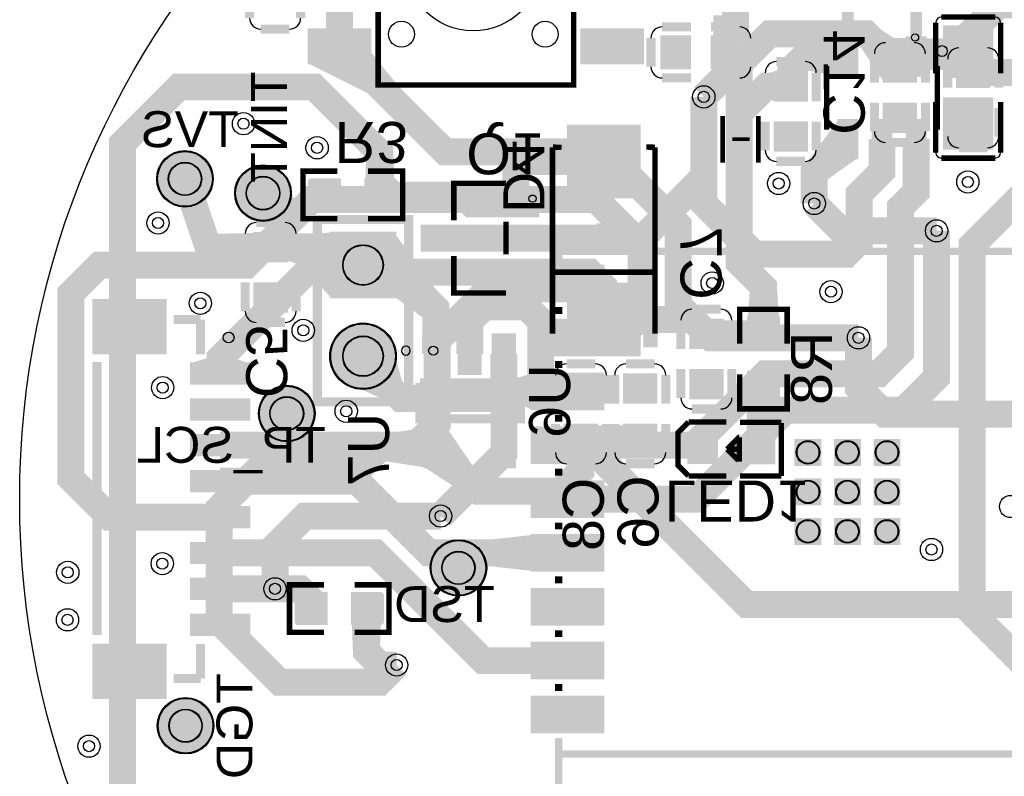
# Model space of a CAD drawing. Header units: millimetres. Extents: x -24 to 24, y -24 to 24.
# Tile 2 of 4: x -24 to 3.4, y -7.7 to 13.4. Entities that reach past the tile are written whole.
import ezdxf

# ---------------------------------------------------------------- set-up
doc = ezdxf.new("R2010")
doc.units = ezdxf.units.MM
for name, color, linetype, true_color in [('BoardOutLine', 7, 'Continuous', 0xff00ff), ('BottomLayer', 7, 'Continuous', 0x0000ff), ('BottomPasteMaskLayer', 7, 'Continuous', 0x800000), ('BottomSilkLayer', 7, 'Continuous', 0x66cc33), ('BottomSolderMaskLayer', 7, 'Continuous', 0xaa00ff), ('Document', 7, 'Continuous', 0xffffff), ('Hole', 7, 'Continuous', 0x222222), ('Multi-Layer', 7, 'Continuous', 0xc0c0c0), ('TopLayer', 7, 'Continuous', 0xff0000), ('TopPasteMaskLayer', 7, 'Continuous', 0x808080), ('TopSilkLayer', 7, 'Continuous', 0xffcc00), ('TopSolderMaskLayer', 7, 'Continuous', 0x800080)]:
    doc.layers.add(name, color=color, linetype=linetype, true_color=true_color)
doc.styles.get("Standard").update_dxf_attribs({"font": 'arial.ttf'})

msp = doc.modelspace()

# ---------------------------------------------------------------- hatches: boundary and pattern name
at = {"layer": 'BottomLayer'}
for points in [[(1.725, 11.755), (3.075, 11.755), (3.075, 13.165), (1.725, 13.165)], [(0.05, 11.62), (0.95, 12.42), (-0.016, 13.066), (-0.578, 12.567)], [(0.95, 11.62), (0.95, 12.42), (0.05, 12.42), (0.05, 11.62)], [(0.95, 10.22), (0.95, 11.02), (0.05, 11.02), (0.05, 10.22)], [(1.725, 11.165), (3.075, 11.165), (3.075, 9.755), (1.725, 9.755)], [(-8.744, 10.401), (-8.744, 8.401), (-6.744, 8.401), (-6.744, 10.401)], [(-13.573, 8.902), (-14.378, 8.902), (-14.352, 9.648), (-13.602, 9.649)], [(-15.079, 8.903), (-15.079, 8.039), (-15.885, 8.039), (-15.885, 8.903)], [(-14.379, 8.903), (-14.379, 8.039), (-13.572, 8.039), (-13.572, 8.903)], [(-10.813, 7.867), (-9.563, 7.867), (-9.563, 8.567), (-10.813, 8.567)], [(-17.465, 7.412), (-17.465, 6.612), (-18.59, 6.637), (-18.59, 7.387)], [(-16.565, 6.612), (-16.565, 7.412), (-17.465, 7.412), (-17.465, 6.612)], [(-16.565, 6.612), (-16.565, 7.412), (-15.44, 7.387), (-15.44, 6.637)], [(-15.345, 7.418), (-15.345, 6.075), (-16.47, 6.637), (-16.47, 7.387)], [(-12.813, 6.917), (-11.563, 6.917), (-11.563, 7.617), (-12.813, 7.617)], [(-13.547, 5.618), (-13.547, 7.378), (-12.422, 5.846), (-12.422, 4.786)], [(-10.813, 5.968), (-9.563, 5.968), (-9.563, 6.668), (-10.813, 6.668)], [(-16.565, 5.212), (-16.565, 6.012), (-17.465, 6.012), (-17.465, 5.212)], [(-8.744, 6.001), (-8.744, 4.001), (-6.744, 4.001), (-6.744, 6.001)], [(-2.867, 5.056), (-3.731, 5.056), (-3.674, 5.905), (-2.924, 5.905)], [(-4.438, 4.199), (-4.438, 4.999), (-5.338, 4.999), (-5.338, 4.199)], [(-3.731, 4.249), (-2.867, 4.249), (-2.867, 5.056), (-3.731, 5.056)], [(-12.735, 4.588), (-12.113, 4.588), (-12.113, 3.484), (-12.735, 3.484)], [(-11.786, 4.588), (-11.163, 4.588), (-11.163, 3.484), (-11.786, 3.484)], [(-10.835, 4.588), (-10.213, 4.588), (-10.213, 3.484), (-10.835, 3.484)], [(-13.544, 3.966), (-14.568, 3.087), (-13.931, 2.804), (-13.36, 3.294)], [(-4.438, 2.799), (-4.438, 3.599), (-5.338, 3.599), (-5.338, 2.799)], [(-8.829, 3.475), (-8.829, 2.675), (-9.357, 2.7), (-9.357, 3.45)], [(-8.829, 3.475), (-8.829, 2.675), (-7.929, 2.675), (-7.929, 3.475)], [(-7.178, 3.475), (-7.178, 2.675), (-6.278, 2.675), (-6.278, 3.475)], [(-3.731, 3.549), (-2.867, 3.549), (-2.867, 2.743), (-3.731, 2.743)], [(-12.736, 0.883), (-12.736, 1.988), (-13.861, 1.811), (-13.861, 1.061)], [(-12.113, 1.988), (-12.736, 0.883), (-11.789, 0.271), (-11.407, 0.95)], [(-12.735, 1.988), (-12.113, 1.988), (-12.113, 0.884), (-12.735, 0.884)], [(-10.835, 1.988), (-10.213, 1.988), (-10.213, 0.884), (-10.835, 0.884)], [(-8.829, 2.075), (-8.829, 1.275), (-7.929, 1.275), (-7.929, 2.075)], [(-7.178, 2.075), (-7.178, 1.275), (-6.278, 1.275), (-6.278, 2.075)], [(-5.391, 1.8), (-5.391, 1), (-4.591, 1), (-4.591, 1.8)], [(-3.792, 1.793), (-3.792, 0.993), (-2.992, 0.993), (-2.992, 1.793)], [(-8.829, 1.275), (-7.929, 1.275), (-8.003, 0.79), (-8.753, 0.79)]]:
    msp.add_hatch(color=256, dxfattribs=at).paths.add_polyline_path(points)
at = {"layer": 'BottomPasteMaskLayer'}
for points in [[(3.04, 13.165), (1.76, 13.165), (1.71, 13.115), (1.71, 11.965), (1.76, 11.915), (2.17, 11.91), (2.17, 12.36), (2.62, 12.36), (2.62, 11.92), (3.04, 11.915), (3.09, 11.965), (3.09, 13.115)], [(0.95, 11.62), (0.95, 12.42), (0.05, 12.42), (0.05, 11.62)], [(0.95, 10.22), (0.95, 11.02), (0.05, 11.02), (0.05, 10.22)], [(1.76, 9.755), (3.04, 9.755), (3.09, 9.805), (3.09, 10.955), (3.04, 11.005), (2.63, 11.01), (2.63, 10.56), (2.18, 10.56), (2.18, 11), (1.76, 11.005), (1.71, 10.955), (1.71, 9.805)], [(-8.744, 10.401), (-8.744, 8.401), (-6.744, 8.401), (-6.744, 10.401)], [(-15.924, 8.921), (-15.124, 8.921), (-15.074, 8.871), (-15.074, 8.643), (-15.444, 8.643), (-15.444, 8.313), (-15.074, 8.313), (-15.074, 8.071), (-15.124, 8.021), (-15.924, 8.021), (-15.974, 8.071), (-15.974, 8.871)], [(-13.534, 8.021), (-14.334, 8.021), (-14.384, 8.071), (-14.384, 8.299), (-14.014, 8.299), (-14.014, 8.629), (-14.384, 8.629), (-14.384, 8.871), (-14.334, 8.921), (-13.534, 8.921), (-13.484, 8.871), (-13.484, 8.071)], [(-10.813, 7.867), (-9.563, 7.867), (-9.563, 8.567), (-10.813, 8.567)], [(-16.565, 6.612), (-16.565, 7.412), (-17.465, 7.412), (-17.465, 6.612)], [(-12.813, 6.917), (-11.563, 6.917), (-11.563, 7.617), (-12.813, 7.617)], [(-10.813, 5.968), (-9.563, 5.968), (-9.563, 6.668), (-10.813, 6.668)], [(-16.565, 5.212), (-16.565, 6.012), (-17.465, 6.012), (-17.465, 5.212)], [(-8.744, 6.001), (-8.744, 4.001), (-6.744, 4.001), (-6.744, 6.001)], [(-4.438, 4.199), (-4.438, 4.999), (-5.338, 4.999), (-5.338, 4.199)], [(-2.849, 5.094), (-2.849, 4.294), (-2.899, 4.244), (-3.127, 4.244), (-3.127, 4.614), (-3.457, 4.614), (-3.457, 4.244), (-3.699, 4.244), (-3.749, 4.294), (-3.749, 5.094), (-3.699, 5.144), (-2.899, 5.144)], [(-12.735, 4.588), (-12.113, 4.588), (-12.113, 3.484), (-12.735, 3.484)], [(-11.786, 4.588), (-11.163, 4.588), (-11.163, 3.484), (-11.786, 3.484)], [(-10.835, 4.588), (-10.213, 4.588), (-10.213, 3.484), (-10.835, 3.484)], [(-4.438, 2.799), (-4.438, 3.599), (-5.338, 3.599), (-5.338, 2.799)], [(-8.829, 3.475), (-8.829, 2.675), (-7.929, 2.675), (-7.929, 3.475)], [(-7.178, 3.475), (-7.178, 2.675), (-6.278, 2.675), (-6.278, 3.475)], [(-3.749, 2.704), (-3.749, 3.504), (-3.699, 3.554), (-3.471, 3.554), (-3.471, 3.184), (-3.141, 3.184), (-3.141, 3.554), (-2.899, 3.554), (-2.849, 3.504), (-2.849, 2.704), (-2.899, 2.654), (-3.699, 2.654)], [(-12.735, 1.988), (-12.113, 1.988), (-12.113, 0.884), (-12.735, 0.884)], [(-10.835, 1.988), (-10.213, 1.988), (-10.213, 0.884), (-10.835, 0.884)], [(-8.829, 2.075), (-8.829, 1.275), (-7.929, 1.275), (-7.929, 2.075)], [(-7.178, 2.075), (-7.178, 1.275), (-6.278, 1.275), (-6.278, 2.075)], [(-5.391, 1.8), (-5.391, 1), (-4.591, 1), (-4.591, 1.8)], [(-3.792, 1.793), (-3.792, 0.993), (-2.992, 0.993), (-2.992, 1.793)]]:
    msp.add_hatch(color=256, dxfattribs=at).paths.add_polyline_path(points)
at = {"layer": 'BottomSilkLayer'}
for points in [[(-8.839, 4.69), (-9.246, 4.688), (-9.242, 4.229), (-8.839, 4.232)], [(-6.241, 4.681), (-6.648, 4.68), (-6.643, 4.221), (-6.241, 4.224)]]:
    msp.add_hatch(color=256, dxfattribs=at).paths.add_polyline_path(points)
at = {"layer": 'BottomSolderMaskLayer'}
for points in [[(1.701, 11.728), (3.099, 11.728), (3.099, 13.192), (1.701, 13.192)], [(0.979, 11.597), (0.979, 12.443), (0.021, 12.443), (0.021, 11.597)], [(0.979, 10.197), (0.979, 11.043), (0.021, 11.043), (0.021, 10.197)], [(1.701, 11.191), (3.099, 11.191), (3.099, 9.728), (1.701, 9.728)], [(-8.769, 10.427), (-8.769, 8.376), (-6.718, 8.376), (-6.718, 10.427)], [(-20.187, 8.918, 1), (-18.612, 8.918, 1)], [(-18.015, 8.521, 1), (-16.441, 8.521, 1)], [(-15.053, 8.929), (-15.053, 8.014), (-15.91, 8.014), (-15.91, 8.929)], [(-14.404, 8.929), (-14.404, 8.014), (-13.547, 8.014), (-13.547, 8.929)], [(-10.839, 7.842), (-9.538, 7.842), (-9.538, 8.593), (-10.839, 8.593)], [(-16.536, 6.59), (-16.536, 7.435), (-17.493, 7.435), (-17.493, 6.59)], [(-15.369, 7.443), (-15.369, 5.593), (-13.519, 5.593), (-13.519, 7.443)], [(-12.839, 6.892), (-11.538, 6.892), (-11.538, 7.643), (-12.839, 7.643)], [(-10.839, 5.942), (-9.538, 5.942), (-9.538, 6.693), (-10.839, 6.693)], [(-16.536, 5.19), (-16.536, 6.035), (-17.493, 6.035), (-17.493, 5.19)], [(-8.769, 6.027), (-8.769, 3.976), (-6.718, 3.976), (-6.718, 6.027)], [(-4.409, 4.177), (-4.409, 5.022), (-5.366, 5.022), (-5.366, 4.177)], [(-3.758, 4.226), (-2.839, 4.226), (-2.839, 5.08), (-3.758, 5.08)], [(-15.369, 3.978, 1), (-13.519, 3.978, 1)], [(-12.76, 4.614), (-12.087, 4.614), (-12.087, 3.458), (-12.76, 3.458)], [(-11.811, 4.614), (-11.138, 4.614), (-11.138, 3.458), (-11.811, 3.458)], [(-10.861, 4.614), (-10.188, 4.614), (-10.188, 3.458), (-10.861, 3.458)], [(-4.409, 2.777), (-4.409, 3.622), (-5.366, 3.622), (-5.366, 2.777)], [(-3.758, 3.573), (-2.839, 3.573), (-2.839, 2.719), (-3.758, 2.719)], [(-8.857, 3.498), (-8.857, 2.653), (-7.9, 2.653), (-7.9, 3.498)], [(-7.206, 3.498), (-7.206, 2.653), (-6.249, 2.653), (-6.249, 3.498)], [(-17.354, 2.381, 1), (-15.78, 2.381, 1)], [(-12.76, 2.014), (-12.087, 2.014), (-12.087, 0.858), (-12.76, 0.858)], [(-10.861, 2.014), (-10.188, 2.014), (-10.188, 0.858), (-10.861, 0.858)], [(-8.857, 2.098), (-8.857, 1.253), (-7.9, 1.253), (-7.9, 2.098)], [(-7.206, 2.098), (-7.206, 1.253), (-6.249, 1.253), (-6.249, 2.098)], [(-5.416, 1.826), (-5.416, 0.975), (-4.565, 0.975), (-4.565, 1.826)], [(-3.817, 1.819), (-3.817, 0.968), (-2.966, 0.968), (-2.966, 1.819)], [(-1.685, 0.925), (-2.435, 0.925), (-2.435, 1.675), (-1.685, 1.675)], [(-0.585, 0.925), (-1.335, 0.925), (-1.335, 1.675), (-0.585, 1.675)], [(0.515, 0.925), (-0.235, 0.925), (-0.235, 1.675), (0.515, 1.675)], [(-1.685, -0.175), (-2.435, -0.175), (-2.435, 0.575), (-1.685, 0.575)], [(-0.585, -0.175), (-1.335, -0.175), (-1.335, 0.575), (-0.585, 0.575)], [(0.515, -0.175), (-0.235, -0.175), (-0.235, 0.575), (0.515, 0.575)], [(-1.685, -1.275), (-2.435, -1.275), (-2.435, -0.525), (-1.685, -0.525)], [(-0.585, -1.275), (-1.335, -1.275), (-1.335, -0.525), (-0.585, -0.525)], [(0.515, -1.275), (-0.235, -1.275), (-0.235, -0.525), (0.515, -0.525)], [(-12.576, -1.918, 1), (-11.001, -1.918, 1)], [(-20.171, -6.313, 1), (-18.597, -6.313, 1)]]:
    msp.add_hatch(color=256, dxfattribs=at).paths.add_polyline_path(points)
at = {"layer": 'Document'}
for points in [[(-4.216, 10.25), (-3.658, 10.25), (-3.937, 10.021)], [(-4.216, 9.792), (-3.658, 9.792), (-3.937, 10.021)], [(-7.834, 9.491), (-7.631, 9.491), (-7.631, 8.681), (-7.834, 8.681)], [(-8.419, 9.215), (-7.069, 9.215), (-7.069, 9.013), (-8.419, 9.013)], [(-7.845, 4.884), (-7.642, 4.884), (-7.642, 5.694), (-7.845, 5.694)], [(-3.456, 1.664), (-3.456, 1.124), (-3.326, 1.124), (-3.326, 1.664)], [(-5.261, 1.335), (-4.721, 1.335), (-4.721, 1.465), (-5.261, 1.465)], [(-3.662, 1.329), (-3.122, 1.329), (-3.122, 1.459), (-3.662, 1.459)], [(9.1, -6.65), (9.1, -13.05), (8.95, -13.2), (-8.9, -13.2), (-9.1, -13), (-9.1, -6.85), (-8.9, -6.85), (-8.9, -13), (8.9, -13), (8.9, -6.7), (8.9, -6.65)]]:
    msp.add_hatch(color=256, dxfattribs=at).paths.add_polyline_path(points)
at = {"layer": 'Multi-Layer'}
for points in [[(-15.344, 7.418), (-15.344, 5.618), (-13.544, 5.618), (-13.544, 7.418)], [(-15.344, 3.978, 1), (-13.544, 3.978, 1)], [(-1.71, 0.95), (-2.41, 0.95), (-2.41, 1.65), (-1.71, 1.65)], [(-0.61, 0.95), (-1.31, 0.95), (-1.31, 1.65), (-0.61, 1.65)], [(0.49, 0.95), (-0.21, 0.95), (-0.21, 1.65), (0.49, 1.65)], [(-1.71, -0.15), (-2.41, -0.15), (-2.41, 0.55), (-1.71, 0.55)], [(-0.61, -0.15), (-1.31, -0.15), (-1.31, 0.55), (-0.61, 0.55)], [(0.49, -0.15), (-0.21, -0.15), (-0.21, 0.55), (0.49, 0.55)], [(-1.71, -1.25), (-2.41, -1.25), (-2.41, -0.55), (-1.71, -0.55)], [(-0.61, -1.25), (-1.31, -1.25), (-1.31, -0.55), (-0.61, -0.55)], [(0.49, -1.25), (-0.21, -1.25), (-0.21, -0.55), (0.49, -0.55)]]:
    msp.add_hatch(color=256, dxfattribs=at).paths.add_polyline_path(points)
at = {"layer": 'TopLayer'}
for points in [[(-15.943, 13.099), (-14.253, 13.099), (-14.253, 12.119), (-15.943, 12.119)], [(-6.663, 13.099), (-8.353, 13.099), (-8.353, 12.119), (-6.663, 12.119)], [(-6.14, 12.89), (-5.34, 12.89), (-5.34, 11.99), (-6.14, 11.99)], [(-4.74, 12.89), (-3.94, 12.89), (-3.94, 11.99), (-4.74, 11.99)], [(-1.216, 11.789), (-1.216, 12.861), (-2.172, 12.699), (-2.172, 11.949)], [(-0.684, 11.789), (-1.216, 11.789), (-1.216, 12.861), (-0.684, 12.861)], [(0.266, 11.789), (-0.266, 11.789), (-0.266, 12.861), (0.266, 12.861)], [(1.216, 11.789), (0.684, 11.789), (0.684, 12.861), (1.216, 12.861)], [(-14.253, 12.484), (-15.943, 12.119), (-14.335, 11.316), (-13.462, 11.504)], [(2.09, 11.476), (2.09, 12.276), (2.99, 12.276), (2.99, 11.476)], [(-2.99, 11.095), (-2.99, 11.895), (-3.213, 11.87), (-3.213, 11.12)], [(-2.99, 11.095), (-2.99, 11.895), (-2.09, 11.895), (-2.09, 11.095)], [(-2.989, 11.895), (-2.09, 11.895), (-2.164, 11.957), (-2.914, 11.957)], [(-3.737, 11.071), (-3.737, 10.471), (-4.137, 10.471), (-4.137, 11.071)], [(2.09, 10.076), (2.09, 10.876), (2.99, 10.876), (2.99, 10.076)], [(-2.99, 9.695), (-2.99, 10.495), (-2.09, 10.495), (-2.09, 9.695)], [(-0.684, 9.491), (-1.216, 10.563), (-1.965, 9.542), (-1.613, 8.833)], [(-0.684, 9.491), (-1.216, 9.491), (-1.216, 10.563), (-0.684, 10.563)], [(0.266, 9.491), (-0.266, 9.491), (-0.266, 10.563), (0.266, 10.563)], [(1.216, 9.491), (0.684, 9.491), (0.684, 10.563), (1.216, 10.563)], [(-4.137, 8.971), (-4.137, 9.571), (-3.737, 9.571), (-3.737, 8.971)], [(-17.268, 7.76), (-16.468, 8.576), (-16.225, 8.063), (-16.749, 7.527)], [(-15.345, 7.418), (-15.345, 5.618), (-15.826, 6.143), (-15.826, 6.893)], [(-7.75, 5.5), (-9.75, 5.5), (-9.75, 6.5), (-7.75, 6.5)], [(-19.947, 5.55), (-19.947, 4.05), (-21.947, 4.05), (-21.947, 5.55)], [(-7.75, 4), (-9.75, 4), (-9.75, 5), (-7.75, 5)], [(-7.75, 5), (-7.75, 4), (-7.287, 4.125), (-7.287, 4.875)], [(-19.198, 3.798), (-17.648, 3.798), (-18.048, 3.921), (-18.798, 3.921)], [(-17.648, 3.798), (-17.648, 3.198), (-19.198, 3.198), (-19.198, 3.798)], [(-9.75, 2.5), (-9.75, 3.5), (-10.105, 3.39), (-10.105, 2.64)], [(-7.75, 2.5), (-9.75, 2.5), (-9.75, 3.5), (-7.75, 3.5)], [(-17.648, 2.798), (-17.648, 2.198), (-19.198, 2.198), (-19.198, 2.798)], [(-7.75, 1), (-9.75, 1), (-9.75, 2), (-7.75, 2)], [(-17.648, 1.798), (-17.648, 1.198), (-19.198, 1.198), (-19.198, 1.798)], [(-15.996, 1.877), (-17.139, 1.877), (-16.942, 1.518), (-16.192, 1.518)], [(-17.648, 0.798), (-17.648, 0.198), (-19.198, 0.198), (-19.198, 0.798)], [(-7.75, -0.5), (-9.75, -0.5), (-9.75, 0.5), (-7.75, 0.5)], [(-17.648, -0.202), (-17.648, -0.802), (-19.198, -0.802), (-19.198, -0.202)], [(-9.75, -2), (-9.75, -1), (-10.875, -1.125), (-10.875, -1.875)], [(-7.75, -2), (-9.75, -2), (-9.75, -1), (-7.75, -1)], [(-17.648, -1.202), (-17.648, -1.802), (-19.198, -1.802), (-19.198, -1.202)], [(-17.648, -2.202), (-17.648, -2.802), (-19.198, -2.802), (-19.198, -2.202)], [(-15.454, -2.616), (-15.454, -3.48), (-16.261, -3.48), (-16.261, -2.616)], [(-14.754, -2.616), (-14.754, -3.48), (-13.948, -3.48), (-13.948, -2.616)], [(-7.75, -3.5), (-9.75, -3.5), (-9.75, -2.5), (-7.75, -2.5)], [(-17.648, -3.202), (-17.648, -3.802), (-19.198, -3.802), (-19.198, -3.202)], [(-14.754, -3.48), (-13.948, -3.48), (-13.976, -4.243), (-14.726, -4.243)], [(-19.947, -4.05), (-19.947, -5.55), (-21.947, -5.55), (-21.947, -4.05)], [(-7.75, -5), (-9.75, -5), (-9.75, -4), (-7.75, -4)], [(-7.75, -6.5), (-9.75, -6.5), (-9.75, -5.5), (-7.75, -5.5)]]:
    msp.add_hatch(color=256, dxfattribs=at).paths.add_polyline_path(points)
at = {"layer": 'TopPasteMaskLayer'}
for points in [[(-15.943, 13.099), (-14.253, 13.099), (-14.253, 12.119), (-15.943, 12.119)], [(-6.663, 13.099), (-8.353, 13.099), (-8.353, 12.119), (-6.663, 12.119)], [(-6.14, 12.89), (-5.34, 12.89), (-5.34, 11.99), (-6.14, 11.99)], [(-4.74, 12.89), (-3.94, 12.89), (-3.94, 11.99), (-4.74, 11.99)], [(-0.684, 11.789), (-1.216, 11.789), (-1.216, 12.861), (-0.684, 12.861)], [(0.266, 11.789), (-0.266, 11.789), (-0.266, 12.861), (0.266, 12.861)], [(1.216, 11.789), (0.684, 11.789), (0.684, 12.861), (1.216, 12.861)], [(2.09, 11.476), (2.09, 12.276), (2.99, 12.276), (2.99, 11.476)], [(-2.99, 11.095), (-2.99, 11.895), (-2.09, 11.895), (-2.09, 11.095)], [(-3.737, 11.071), (-3.737, 10.471), (-4.137, 10.471), (-4.137, 11.071)], [(2.09, 10.076), (2.09, 10.876), (2.99, 10.876), (2.99, 10.076)], [(-2.99, 9.695), (-2.99, 10.495), (-2.09, 10.495), (-2.09, 9.695)], [(-0.684, 9.491), (-1.216, 9.491), (-1.216, 10.563), (-0.684, 10.563)], [(0.266, 9.491), (-0.266, 9.491), (-0.266, 10.563), (0.266, 10.563)], [(1.216, 9.491), (0.684, 9.491), (0.684, 10.563), (1.216, 10.563)], [(-4.137, 8.971), (-4.137, 9.571), (-3.737, 9.571), (-3.737, 8.971)], [(-7.75, 5.5), (-9.75, 5.5), (-9.75, 6.5), (-7.75, 6.5)], [(-19.947, 5.55), (-19.947, 4.05), (-21.947, 4.05), (-21.947, 5.55)], [(-7.75, 4), (-9.75, 4), (-9.75, 5), (-7.75, 5)], [(-17.648, 3.798), (-17.648, 3.198), (-19.198, 3.198), (-19.198, 3.798)], [(-7.75, 2.5), (-9.75, 2.5), (-9.75, 3.5), (-7.75, 3.5)], [(-17.648, 2.798), (-17.648, 2.198), (-19.198, 2.198), (-19.198, 2.798)], [(-7.75, 1), (-9.75, 1), (-9.75, 2), (-7.75, 2)], [(-17.648, 1.798), (-17.648, 1.198), (-19.198, 1.198), (-19.198, 1.798)], [(-17.648, 0.798), (-17.648, 0.198), (-19.198, 0.198), (-19.198, 0.798)], [(-7.75, -0.5), (-9.75, -0.5), (-9.75, 0.5), (-7.75, 0.5)], [(-17.648, -0.202), (-17.648, -0.802), (-19.198, -0.802), (-19.198, -0.202)], [(-7.75, -2), (-9.75, -2), (-9.75, -1), (-7.75, -1)], [(-17.648, -1.202), (-17.648, -1.802), (-19.198, -1.802), (-19.198, -1.202)], [(-17.648, -2.202), (-17.648, -2.802), (-19.198, -2.802), (-19.198, -2.202)], [(-16.299, -3.498), (-15.499, -3.498), (-15.449, -3.448), (-15.449, -3.22), (-15.819, -3.22), (-15.819, -2.89), (-15.449, -2.89), (-15.449, -2.648), (-15.499, -2.598), (-16.299, -2.598), (-16.349, -2.648), (-16.349, -3.448)], [(-13.909, -2.598), (-14.709, -2.598), (-14.759, -2.648), (-14.759, -2.876), (-14.389, -2.876), (-14.389, -3.206), (-14.759, -3.206), (-14.759, -3.448), (-14.709, -3.498), (-13.909, -3.498), (-13.859, -3.448), (-13.859, -2.648)], [(-7.75, -3.5), (-9.75, -3.5), (-9.75, -2.5), (-7.75, -2.5)], [(-17.648, -3.202), (-17.648, -3.802), (-19.198, -3.802), (-19.198, -3.202)], [(-19.947, -4.05), (-19.947, -5.55), (-21.947, -5.55), (-21.947, -4.05)], [(-7.75, -5), (-9.75, -5), (-9.75, -4), (-7.75, -4)], [(-7.75, -6.5), (-9.75, -6.5), (-9.75, -5.5), (-7.75, -5.5)]]:
    msp.add_hatch(color=256, dxfattribs=at).paths.add_polyline_path(points)
at = {"layer": 'TopSilkLayer'}
for points in [[(-3.937, 10.021), (-4.216, 10.25), (-3.658, 10.25)], [(-3.937, 10.021), (-3.658, 9.792), (-4.216, 9.792)]]:
    msp.add_hatch(color=256, dxfattribs=at).paths.add_polyline_path(points)
at = {"layer": 'TopSolderMaskLayer'}
for points in [[(-15.987, 13.114), (-14.209, 13.114), (-14.209, 12.104), (-15.987, 12.104)], [(-6.619, 13.114), (-8.397, 13.114), (-8.397, 12.104), (-6.619, 12.104)], [(-6.165, 12.915), (-5.315, 12.915), (-5.315, 11.965), (-6.165, 11.965)], [(-4.765, 12.915), (-3.915, 12.915), (-3.915, 11.965), (-4.765, 11.965)], [(-0.659, 11.764), (-1.241, 11.764), (-1.241, 12.887), (-0.659, 12.887)], [(0.291, 11.764), (-0.291, 11.764), (-0.291, 12.887), (0.291, 12.887)], [(1.241, 11.764), (0.659, 11.764), (0.659, 12.887), (1.241, 12.887)], [(2.061, 11.453), (2.061, 12.299), (3.019, 12.299), (3.019, 11.453)], [(-3.019, 11.072), (-3.019, 11.918), (-2.061, 11.918), (-2.061, 11.072)], [(-3.72, 11.109), (-3.72, 10.433), (-4.154, 10.433), (-4.154, 11.109)], [(2.061, 10.053), (2.061, 10.899), (3.019, 10.899), (3.019, 10.053)], [(-3.019, 9.672), (-3.019, 10.518), (-2.061, 10.518), (-2.061, 9.672)], [(-0.659, 9.466), (-1.241, 9.466), (-1.241, 10.588), (-0.659, 10.588)], [(0.291, 9.466), (-0.291, 9.466), (-0.291, 10.588), (0.291, 10.588)], [(1.241, 9.466), (0.659, 9.466), (0.659, 10.588), (1.241, 10.588)], [(-20.187, 8.918, 1), (-18.612, 8.918, 1)], [(-4.154, 8.933), (-4.154, 9.609), (-3.72, 9.609), (-3.72, 8.933)], [(-18.015, 8.521, 1), (-16.441, 8.521, 1)], [(-15.369, 7.443), (-15.369, 5.593), (-13.519, 5.593), (-13.519, 7.443)], [(-7.725, 5.475), (-9.775, 5.475), (-9.775, 6.525), (-7.725, 6.525)], [(-19.913, 5.569), (-19.913, 4.031), (-21.981, 4.031), (-21.981, 5.569)], [(-7.725, 3.975), (-9.775, 3.975), (-9.775, 5.025), (-7.725, 5.025)], [(-15.369, 3.978, 1), (-13.519, 3.978, 1)], [(-17.583, 3.808), (-17.583, 3.188), (-19.264, 3.188), (-19.264, 3.808)], [(-7.725, 2.475), (-9.775, 2.475), (-9.775, 3.525), (-7.725, 3.525)], [(-17.354, 2.381, 1), (-15.78, 2.381, 1)], [(-17.583, 2.808), (-17.583, 2.188), (-19.264, 2.188), (-19.264, 2.808)], [(-7.725, 0.975), (-9.775, 0.975), (-9.775, 2.025), (-7.725, 2.025)], [(-17.583, 1.808), (-17.583, 1.188), (-19.264, 1.188), (-19.264, 1.808)], [(-1.685, 0.925), (-2.435, 0.925), (-2.435, 1.675), (-1.685, 1.675)], [(-0.585, 0.925), (-1.335, 0.925), (-1.335, 1.675), (-0.585, 1.675)], [(0.515, 0.925), (-0.235, 0.925), (-0.235, 1.675), (0.515, 1.675)], [(-17.583, 0.808), (-17.583, 0.188), (-19.264, 0.188), (-19.264, 0.808)], [(-1.685, -0.175), (-2.435, -0.175), (-2.435, 0.575), (-1.685, 0.575)], [(-0.585, -0.175), (-1.335, -0.175), (-1.335, 0.575), (-0.585, 0.575)], [(0.515, -0.175), (-0.235, -0.175), (-0.235, 0.575), (0.515, 0.575)], [(-7.725, -0.525), (-9.775, -0.525), (-9.775, 0.525), (-7.725, 0.525)], [(-17.583, -0.192), (-17.583, -0.812), (-19.264, -0.812), (-19.264, -0.192)], [(-1.685, -1.275), (-2.435, -1.275), (-2.435, -0.525), (-1.685, -0.525)], [(-0.585, -1.275), (-1.335, -1.275), (-1.335, -0.525), (-0.585, -0.525)], [(0.515, -1.275), (-0.235, -1.275), (-0.235, -0.525), (0.515, -0.525)], [(-7.725, -2.025), (-9.775, -2.025), (-9.775, -0.975), (-7.725, -0.975)], [(-17.583, -1.192), (-17.583, -1.812), (-19.264, -1.812), (-19.264, -1.192)], [(-12.576, -1.918, 1), (-11.001, -1.918, 1)], [(-17.583, -2.192), (-17.583, -2.812), (-19.264, -2.812), (-19.264, -2.192)], [(-15.429, -2.591), (-15.429, -3.505), (-16.286, -3.505), (-16.286, -2.591)], [(-14.78, -2.591), (-14.78, -3.505), (-13.922, -3.505), (-13.922, -2.591)], [(-7.725, -3.525), (-9.775, -3.525), (-9.775, -2.475), (-7.725, -2.475)], [(-17.583, -3.192), (-17.583, -3.812), (-19.264, -3.812), (-19.264, -3.192)], [(-19.913, -4.031), (-19.913, -5.569), (-21.981, -5.569), (-21.981, -4.031)], [(-7.725, -5.025), (-9.775, -5.025), (-9.775, -3.975), (-7.725, -3.975)], [(-7.725, -6.525), (-9.775, -6.525), (-9.775, -5.475), (-7.725, -5.475)], [(-20.171, -6.313, 1), (-18.597, -6.313, 1)]]:
    msp.add_hatch(color=256, dxfattribs=at).paths.add_polyline_path(points)

# ---------------------------------------------------------------- linework, layer by layer
at = {"layer": 'BoardOutLine'}
msp.add_circle((0, 0), 24, dxfattribs=at)
at = {"layer": 'BottomLayer', "const_width": 0.75}
for points in [[(4.982, 13.769), (3.239, 13.759), (2.401, 12.921), (2.401, 12.461)], [(0.501, 12.019), (-0.434, 12.954), (-3.126, 12.954), (-3.972, 12.108), (-3.972, 6.578), (-3.299, 5.905), (-3.299, 4.653)], [(0.501, 12.019), (0.941, 12.461), (2.401, 12.461)], [(-13.974, 8.471), (-13.977, 9.649), (-15.803, 11.476), (-19.57, 11.476), (-21.135, 9.911), (-21.135, -8.933), (-9.367, -20.701), (-1.269, -20.701)], [(-7.939, 7.3), (-6.639, 7.3), (-4.96, 8.981), (-4.96, 11.201)], [(-7.744, 9.4), (-9.86, 9.4), (-10.187, 9.073), (-10.187, 8.217)], [(-19.4, 8.918), (-18.755, 7.013), (-17.015, 7.013)], [(-13.974, 8.471), (-11.66, 8.461), (-11.417, 8.217), (-10.187, 8.217)], [(1.52, 7.47), (-1.122, 7.47), (-1.884, 8.232)], [(-12.189, 7.267), (-7.759, 7.267)], [(-14.444, 6.517), (-14.94, 7.013), (-17.015, 7.013)], [(-12.425, 4.036), (-12.42, 5.316), (-13.624, 6.517), (-14.444, 6.517)], [(-14.444, 6.517), (-14.244, 6.317), (-10.187, 6.317)], [(-10.187, 6.317), (-8.137, 6.317), (-7.744, 5.923), (-7.744, 5.001)], [(-11.475, 4.036), (-11.475, 4.945), (-11.066, 5.354), (-9.895, 5.354), (-9.499, 4.958), (-9.499, 3.218), (-9.357, 3.076), (-8.379, 3.076)], [(-4.889, 4.6), (-5.29, 5.001), (-7.744, 5.001)], [(-3.299, 4.653), (-3.352, 4.6), (-4.889, 4.6)], [(10.539, 4.501), (10.539, 3.8), (9.104, 2.365), (0.088, 2.365), (-0.654, 3.107), (-0.654, 4.491)], [(-10.524, 4.036), (-10.524, 2.974), (-10.698, 2.8), (-13.397, 2.8), (-14.444, 3.847), (-14.444, 3.978)], [(-3.299, 3.147), (-3.393, 3.053), (-3.393, 1.394)], [(-12.425, 1.435), (-11.211, 0.221), (-8.948, 0.221), (-8.379, 0.79), (-8.379, 1.676)], [(14.679, -0.061), (11.802, -2.939), (-3.764, -2.939), (-8.379, 1.676)], [(-8.379, 1.676), (-6.728, 1.676)], [(-13.509, -4.623), (-13.984, -5.098), (-16.766, -5.098), (-18.445, -3.419), (-18.445, -0.244), (-17.373, 0.825), (-14.564, 0.825), (-13.954, 1.435), (-12.425, 1.435)], [(-16.894, -2.5), (-16.88, -1.3), (-16.054, -0.474), (-12.285, -0.474)]]:
    msp.add_lwpolyline(points, dxfattribs=at)
at = {"layer": 'BottomSilkLayer'}
for points, const_width in [([(1.649, 13.424), (3.151, 13.424)], 0.152), ([(1.496, 11.861), (1.496, 13.271)], 0.152), ([(3.304, 13.271), (3.304, 11.861)], 0.152), ([(0.9, 12.71), (0.1, 12.71)], 0.254), ([(-0.21, 11.6), (-0.21, 12.4)], 0.254), ([(1.21, 11.6), (1.21, 12.4)], 0.254), ([(-0.21, 11.04), (-0.21, 10.24)], 0.254), ([(1.21, 11.04), (1.21, 10.24)], 0.254), ([(1.496, 11.059), (1.496, 9.649)], 0.152), ([(3.304, 9.649), (3.304, 11.059)], 0.152), ([(-9.17, 4.605), (-9.17, 9.798)], 0.152), ([(-8.919, 9.795), (-9.158, 9.801)], 0.152), ([(-6.317, 9.798), (-6.557, 9.804)], 0.152), ([(-6.317, 4.605), (-6.317, 9.798)], 0.152), ([(0.1, 9.93), (0.9, 9.93)], 0.254), ([(1.649, 9.496), (3.151, 9.496)], 0.152), ([(-15.155, 9.132), (-16.114, 9.132), (-16.114, 7.811), (-15.155, 7.811)], 0.152), ([(-14.302, 9.132), (-13.343, 9.132), (-13.343, 7.811), (-14.302, 7.811)], 0.152), ([(-10.462, 8.794), (-11.915, 8.794), (-11.915, 7.762)], 0.152), ([(-16.615, 7.702), (-17.415, 7.702)], 0.254), ([(-10.462, 6.812), (-10.462, 7.723)], 0.152), ([(-17.725, 6.593), (-17.725, 7.393)], 0.254), ([(-16.305, 6.593), (-16.305, 7.393)], 0.254), ([(-10.462, 5.741), (-11.915, 5.741), (-11.915, 6.773)], 0.152), ([(-6.317, 6.318), (-9.17, 6.318)], 0.152), ([(-17.724, 6.032), (-17.724, 5.232)], 0.254), ([(-16.304, 6.032), (-16.304, 5.232)], 0.254), ([(-4.488, 5.289), (-5.288, 5.289)], 0.254), ([(-3.959, 4.326), (-3.959, 5.285), (-2.638, 5.285), (-2.638, 4.326)], 0.152), ([(-17.414, 4.923), (-16.614, 4.923)], 0.254), ([(-5.598, 4.18), (-5.598, 4.98)], 0.254), ([(-4.178, 4.18), (-4.178, 4.98)], 0.254), ([(-7.979, 3.765), (-8.779, 3.765)], 0.254), ([(-6.328, 3.765), (-7.128, 3.765)], 0.254), ([(-9.089, 2.656), (-9.089, 3.456)], 0.254), ([(-7.669, 2.656), (-7.669, 3.456)], 0.254), ([(-7.438, 2.656), (-7.438, 3.456)], 0.254), ([(-6.018, 2.656), (-6.018, 3.456)], 0.254), ([(-5.597, 3.619), (-5.597, 2.819)], 0.254), ([(-4.177, 3.619), (-4.177, 2.819)], 0.254), ([(-10.062, 3.236), (-12.861, 3.236)], 0.254), ([(-12.861, 3.236), (-12.861, 2.236), (-10.062, 2.236), (-10.062, 3.236)], 0.254), ([(-3.959, 3.473), (-3.959, 2.514), (-2.638, 2.514), (-2.638, 3.473)], 0.152), ([(-5.287, 2.509), (-4.487, 2.509)], 0.254), ([(-9.088, 2.095), (-9.088, 1.295)], 0.254), ([(-7.669, 2.095), (-7.669, 1.295)], 0.254), ([(-7.437, 2.095), (-7.437, 1.295)], 0.254), ([(-6.018, 2.095), (-6.018, 1.295)], 0.254), ([(-5.681, 1.743), (-5.681, 1.843), (-5.381, 2.143)], 0.15), ([(-4.331, 2.143), (-5.381, 2.143)], 0.15), ([(-3.951, 2.141), (-2.801, 2.141)], 0.15), ([(-2.801, 0.64), (-2.801, 2.12)], 0.15), ([(-5.681, 1.043), (-5.681, 1.743)], 0.15), ([(-3.971, 1.72), (-3.981, 1.72), (-4.311, 1.39)], 0.15), ([(-3.971, 1.04), (-3.971, 1.72)], 0.15), ([(-3.971, 1.04), (-3.971, 1.05), (-4.311, 1.39)], 0.15), ([(-3.971, 1.39), (-4.311, 1.39)], 0.15), ([(-8.778, 0.985), (-7.978, 0.985)], 0.254), ([(-7.127, 0.985), (-6.327, 0.985)], 0.254), ([(-5.681, 1.043), (-5.681, 0.943), (-5.381, 0.643)], 0.15), ([(-4.331, 0.643), (-5.381, 0.643)], 0.15), ([(-3.951, 0.64), (-2.801, 0.64)], 0.15)]:
    msp.add_lwpolyline(points, dxfattribs=dict(at, const_width=const_width))
at = {"layer": 'BottomSilkLayer', "const_width": 0.254}
msp.add_lwpolyline([(-15.714, 7.788), (-15.714, 2.708), (-13.174, 2.708), (-13.174, 7.788), (-15.714, 7.788)], close=True, dxfattribs=at)
at = {"layer": 'BottomSilkLayer'}
for centre, radius, start, end in [((1.649, 13.271), 0.152, 90, 180), ((3.151, 13.271), 0.152, 0, 90), ((0.1, 12.4), 0.31, 90, 180), ((0.9, 12.4), 0.31, 0, 90), ((0.1, 10.24), 0.31, 180.0047, 270), ((0.9, 10.24), 0.31, 270, 359.9953), ((1.649, 9.649), 0.152, 180, 270), ((3.151, 9.649), 0.152, 270, 0), ((-17.415, 7.393), 0.31, 90, 180), ((-16.615, 7.393), 0.31, 0, 90), ((-17.414, 5.232), 0.31, 180.0047, 270), ((-16.614, 5.232), 0.31, 270, 359.9953), ((-5.288, 4.98), 0.31, 90, 180), ((-4.488, 4.98), 0.31, 0, 90), ((-13.252, 4.133), 0.124, 90.5847, 89.4153), ((-8.779, 3.455), 0.31, 90, 179.9953), ((-7.979, 3.455), 0.31, 0.0047, 90), ((-7.128, 3.455), 0.31, 90, 179.9953), ((-6.328, 3.455), 0.31, 0.0047, 90), ((-5.287, 2.819), 0.31, 180.0047, 270), ((-4.487, 2.819), 0.31, 270, 359.9953), ((-8.778, 1.295), 0.31, 180, 270), ((-7.978, 1.295), 0.31, 270, 360), ((-7.127, 1.295), 0.31, 180, 270), ((-6.327, 1.295), 0.31, 270, 360)]:
    msp.add_arc(centre, radius, start, end, dxfattribs=at)
at = {"layer": 'BottomSolderMaskLayer'}
for centre, radius in [((-19.4, 8.918), 0.787), ((-19.4, 8.918), 0.465), ((-17.228, 8.521), 0.787), ((-17.228, 8.521), 0.472), ((-14.444, 6.518), 0.566), ((-14.444, 3.978), 0.925), ((-14.444, 3.978), 0.566), ((-16.567, 2.381), 0.787), ((-16.567, 2.381), 0.472), ((-2.06, 1.3), 0.327), ((-0.96, 1.3), 0.327), ((0.14, 1.3), 0.327), ((-2.06, 0.2), 0.327), ((-0.96, 0.2), 0.327), ((0.14, 0.2), 0.327), ((-2.06, -0.9), 0.327), ((-0.96, -0.9), 0.327), ((0.14, -0.9), 0.327), ((-11.789, -1.918), 0.787), ((-11.789, -1.918), 0.465), ((-19.384, -6.313), 0.787), ((-19.384, -6.313), 0.465)]:
    msp.add_circle(centre, radius, dxfattribs=at)
at = {"layer": 'Document'}
for centre, radius in [((0.92, 12.856), 0.1), ((-9.728, 8.368), 0.1), ((-18.185, 4.5), 0.15), ((-12.49, 4.133), 0.127)]:
    msp.add_circle(centre, radius, dxfattribs=at)
at = {"layer": 'Hole'}
for centre in [(-4.96, 11.201), (-17.771, 10.453), (-15.722, 9.784), (-2.877, 8.789), (2.39, 8.831), (-1.885, 8.232), (-20.15, 7.69), (1.52, 7.47), (-4.725, 6.016), (-1.42, 5.775), (-18.972, 5.452), (-16.108, 4.699), (-0.654, 4.491), (-20.022, 3.105), (-14.912, 2.446), (-12.285, -0.474), (1.378, -1.405), (-20.032, -1.798), (-22.662, -2.041), (-16.894, -2.5), (-22.67, -3.364), (-13.509, -4.623), (-22.07, -6.881)]:
    msp.add_circle(centre, 0.155, dxfattribs=at)
at = {"layer": 'Multi-Layer'}
for centre, radius in [((-4.96, 11.201), 0.31), ((-17.771, 10.453), 0.31), ((-15.722, 9.784), 0.31), ((-19.4, 8.918), 0.762), ((-19.4, 8.918), 0.45), ((-17.228, 8.521), 0.762), ((-2.877, 8.789), 0.31), ((2.39, 8.831), 0.31), ((-17.228, 8.521), 0.457), ((-1.885, 8.232), 0.31), ((-20.15, 7.69), 0.31), ((1.52, 7.47), 0.31), ((-14.444, 6.518), 0.55), ((-4.725, 6.016), 0.31), ((-1.42, 5.775), 0.31), ((-18.972, 5.452), 0.31), ((-16.108, 4.699), 0.31), ((-14.444, 3.978), 0.9), ((-0.654, 4.491), 0.31), ((-14.444, 3.978), 0.55), ((-20.022, 3.105), 0.31), ((-16.567, 2.381), 0.762), ((-16.567, 2.381), 0.457), ((-14.912, 2.446), 0.31), ((-2.06, 1.3), 0.305), ((-0.96, 1.3), 0.305), ((0.14, 1.3), 0.305), ((-2.06, 0.2), 0.305), ((-0.96, 0.2), 0.305), ((0.14, 0.2), 0.305), ((3.585, -0.207), 0.31), ((-12.285, -0.474), 0.31), ((-2.06, -0.9), 0.305), ((-0.96, -0.9), 0.305), ((0.14, -0.9), 0.305), ((1.378, -1.405), 0.31), ((-11.789, -1.918), 0.762), ((-20.032, -1.798), 0.31), ((-11.789, -1.918), 0.45), ((-22.662, -2.041), 0.31), ((-16.894, -2.5), 0.31), ((-22.67, -3.364), 0.31), ((-13.509, -4.623), 0.31), ((-19.384, -6.313), 0.762), ((-19.384, -6.313), 0.45), ((-22.07, -6.881), 0.31)]:
    msp.add_circle(centre, radius, dxfattribs=at)
at = {"layer": 'TopLayer'}
for points, const_width in [([(-16.89, 15.179), (-15.747, 15.179), (-15.097, 14.529), (-15.097, 12.608)], 0.75), ([(-0.949, 12.324), (-0.949, 14.097), (-0.751, 14.297), (-0.751, 15.433)], 0.33), ([(0.951, 12.324), (0.951, 13.97), (0.75, 14.17), (0.75, 15.433)], 0.33), ([(-4.32, 12.42), (-4.32, 13.101), (-4.076, 13.101), (-4.076, 13.97)], 0.75), ([(-15.097, 12.608), (-12.158, 9.67), (-7.711, 9.67), (-5.674, 7.633), (-5.674, 5.41), (-4.754, 4.491), (-0.655, 4.491)], 0.75), ([(7.509, 12.608), (7.509, 11.43), (4.679, 8.6), (4.039, 8.6), (2.51, 7.071), (2.51, -3.17), (3.841, -4.501), (8.751, -4.501)], 0.75), ([(-4.188, 12.446), (-4.188, 11.973), (-4.96, 11.201)], 0.75), ([(-2.539, 11.496), (-2.539, 11.956), (-2.171, 12.324), (-0.949, 12.324)], 0.75), ([(2.541, 11.877), (2.091, 12.324), (0.951, 12.324)], 0.75), ([(4.192, 11.544), (3.859, 11.877), (2.541, 11.877)], 0.75), ([(-3.936, 10.772), (-3.212, 11.496), (-2.539, 11.496)], 0.75), ([(0.001, 10.028), (0.001, 9.134), (-0.637, 8.496), (-0.637, 7.17), (-0.985, 6.822), (-3.548, 6.822), (-4.96, 8.232), (-4.96, 11.201)], 0.75), ([(-8.75, 1.501), (-5.229, 1.501), (-3.24, 3.49), (-0.091, 3.49), (0.519, 4.099), (0.519, 8.128), (0.951, 8.56), (0.951, 10.028)], 0.75), ([(-0.949, 10.028), (-1.884, 9.093), (-1.884, 8.232)], 0.75), ([(-17.228, 8.522), (-16.448, 7.757), (-16.331, 7.874)], 0.75), ([(-18.424, -0.503), (-21.498, -0.503), (-22.58, 0.581), (-22.58, 5.72), (-21.782, 6.517), (-17.688, 6.517), (-15.862, 8.344), (-7.962, 8.344), (-6.7, 7.084), (-6.7, 5.087), (-7.286, 4.501), (-8.75, 4.501)], 0.75), ([(1.52, 7.47), (1.52, 3.391), (0.61, 2.479), (-2.679, 2.479), (-5.161, 0), (-8.75, 0)], 0.75), ([(-18.424, 3.497), (-18.424, 3.922), (-15.826, 6.517), (-14.444, 6.517)], 0.75), ([(-18.424, 1.498), (-12.991, 1.498), (-12.379, 2.111), (-12.379, 4.419), (-10.799, 5.999), (-8.75, 5.999)], 0.75), ([(-8.75, 3.015), (-10.106, 3.015), (-10.52, 2.601), (-10.52, 1.29), (-12.285, -0.473)], 0.75), ([(-16.547, 1.498), (-16.568, 2.38)], 0.75), ([(-18.424, 0.498), (-14.607, 0.498), (-12.608, -1.501), (-8.75, -1.501)], 0.75), ([(-18.424, -1.501), (-14.099, -1.501), (-11.099, -4.501), (-8.75, -4.501)], 0.75), ([(-12.1, -1.501), (-11.789, -1.812), (-11.789, -1.918)], 0.75), ([(-18.424, -2.502), (-16.895, -2.5)], 0.75), ([(-16.895, -2.5), (-16.199, -2.5), (-15.856, -2.842), (-15.856, -3.048)], 0.75), ([(-14.35, -3.048), (-14.35, -4.242), (-13.972, -4.623), (-13.509, -4.623)], 0.75)]:
    msp.add_lwpolyline(points, dxfattribs=dict(at, const_width=const_width))
at = {"layer": 'TopSilkLayer', "const_width": 0.152}
msp.add_lwpolyline([(-14.024, 18.185), (-8.582, 18.185), (-8.582, 11.533), (-14.024, 11.533), (-14.024, 18.185)], close=True, dxfattribs=at)
at = {"layer": 'TopSilkLayer'}
for points, const_width in [([(-17.601, 14.198), (-17.601, 13.398)], 0.254), ([(-16.181, 14.198), (-16.181, 13.398)], 0.254), ([(-16.491, 13.088), (-17.291, 13.088)], 0.254), ([(-5.32, 13.15), (-6.12, 13.15)], 0.254), ([(-4.76, 13.15), (-3.96, 13.15)], 0.254), ([(-6.43, 12.04), (-6.43, 12.84)], 0.254), ([(-3.65, 12.84), (-3.65, 12.04)], 0.254), ([(2.14, 12.566), (2.94, 12.566)], 0.254), ([(1.83, 11.456), (1.83, 12.256)], 0.254), ([(3.25, 11.456), (3.25, 12.256)], 0.254), ([(-2.94, 12.185), (-2.14, 12.185)], 0.254), ([(-1.539, 12.065), (-1.539, 10.287)], 0.152), ([(1.539, 12.065), (1.539, 10.287)], 0.152), ([(-5.32, 11.73), (-6.12, 11.73)], 0.254), ([(-4.76, 11.73), (-3.96, 11.73)], 0.254), ([(-3.25, 11.075), (-3.25, 11.875)], 0.254), ([(-1.83, 11.075), (-1.83, 11.875)], 0.254), ([(1.83, 10.896), (1.83, 10.096)], 0.254), ([(3.25, 10.896), (3.25, 10.096)], 0.254), ([(-4.437, 9.371), (-4.437, 10.671)], 0.13), ([(-3.437, 9.371), (-3.437, 10.671)], 0.13), ([(-3.25, 10.515), (-3.25, 9.715)], 0.254), ([(-1.83, 10.515), (-1.83, 9.715)], 0.254), ([(-4.166, 10.021), (-3.683, 10.021)], 0.1), ([(2.94, 9.786), (2.14, 9.786)], 0.254), ([(-2.14, 9.405), (-2.94, 9.405)], 0.254), ([(9, 6.9), (-9, 6.9), (-9, 6.654)], 0.2), ([(-9, 5.346), (-9, 5.154)], 0.2), ([(-18.965, 5), (-19.716, 5)], 0.254), ([(-18.965, 5), (-18.965, 4.029)], 0.254), ([(-21.847, 3.819), (-21.847, -3.784)], 0.254), ([(-9, 3.846), (-9, 3.654)], 0.2), ([(-9, 2.346), (-9, 2.154)], 0.2), ([(-9, 0.846), (-9, 0.654)], 0.2), ([(-9, -0.654), (-9, -0.846)], 0.2), ([(-9, -2.154), (-9, -2.346)], 0.2), ([(-15.53, -2.387), (-16.489, -2.387), (-16.489, -3.709), (-15.53, -3.709)], 0.152), ([(-14.678, -2.387), (-13.719, -2.387), (-13.719, -3.709), (-14.678, -3.709)], 0.152), ([(-9, -3.654), (-9, -3.846)], 0.2), ([(-18.965, -4.033), (-18.965, -5)], 0.254), ([(-18.965, -5), (-19.716, -5)], 0.254), ([(-9, -5.154), (-9, -5.346)], 0.2), ([(-9, -6.654), (-9, -13.1), (9, -13.1), (9, -6.654)], 0.2), ([(9, -7.1), (-9, -7.1)], 0.2)]:
    msp.add_lwpolyline(points, dxfattribs=dict(at, const_width=const_width))
for centre, radius in [((-11.375, 14.947), 1.905), ((-13.375, 12.947), 0.361), ((-9.375, 12.947), 0.361), ((1.668, 12.478), 0.15), ((-18.185, 4.5), 0.15)]:
    msp.add_circle(centre, radius, dxfattribs=at)
for centre, start, end in [((-17.291, 13.398), 180.0047, 270), ((-16.491, 13.398), 270, 359.9953), ((-6.12, 12.84), 90, 180.0094), ((-3.96, 12.84), 359.9953, 90), ((2.14, 12.256), 90, 180), ((2.94, 12.256), 0, 90), ((-2.94, 11.875), 90, 180), ((-2.14, 11.875), 0, 90), ((-6.12, 12.04), 180, 270), ((-3.96, 12.04), 270, 0), ((2.14, 10.096), 180.0047, 270), ((2.94, 10.096), 270, 359.9953), ((-2.94, 9.715), 180.0047, 270), ((-2.14, 9.715), 270, 359.9953)]:
    msp.add_arc(centre, 0.31, start, end, dxfattribs=at)
at = {"layer": 'TopSolderMaskLayer'}
for centre, radius in [((-19.4, 8.918), 0.787), ((-19.4, 8.918), 0.465), ((-17.228, 8.521), 0.787), ((-17.228, 8.521), 0.472), ((-14.444, 6.518), 0.566), ((-14.444, 3.978), 0.925), ((-14.444, 3.978), 0.566), ((-16.567, 2.381), 0.787), ((-16.567, 2.381), 0.472), ((-2.06, 1.3), 0.327), ((-0.96, 1.3), 0.327), ((0.14, 1.3), 0.327), ((-2.06, 0.2), 0.327), ((-0.96, 0.2), 0.327), ((0.14, 0.2), 0.327), ((-2.06, -0.9), 0.327), ((-0.96, -0.9), 0.327), ((0.14, -0.9), 0.327), ((-11.789, -1.918), 0.787), ((-11.789, -1.918), 0.465), ((-19.384, -6.313), 0.787), ((-19.384, -6.313), 0.465)]:
    msp.add_circle(centre, radius, dxfattribs=at)

# ---------------------------------------------------------------- texts
at = {"layer": 'BottomSilkLayer', "text_generation_flag": 2}
for s, height, rotation, p in [('C14', 1.143, 270, (-1.625, 10.143)), ('TINT', 1, 90, (-16.559, 11.911)), ('R3', 1.143, 180, (-15.236, 10.503)), ('Q1', 1.143, 180, (-11.569, 10.189)), ('D4', 1.143, 270, (-10.537, 7.963)), ('C7', 1.143, 270, (-5.608, 5.55)), ('C5', 1.143, 270, (-17.698, 2.811)), ('R8', 1.143, 90, (-1.393, 4.661)), ('U6', 1.143, 90, (-8.68, 3.752)), ('U7', 1.143, 90, (-13.718, 2.4)), ('C6', 1.143, 90, (-6.219, 0.662)), ('C8', 1.143, 90, (-7.743, 0.597)), ('LED1', 1.143, 180, (-6.054, 0.517)), ('TGD', 1, 90, (-17.522, -4.848))]:
    msp.add_text(s, height=height, rotation=rotation, dxfattribs=at).set_placement(p)
for s, p in [('TVS', (-17.901, 9.801)), ('TP_SCL', (-15.476, 1.01)), ('TSD', (-10.781, -3.425))]:
    msp.add_text(s, height=1, dxfattribs=at).set_placement(p)

doc.saveas('drawing.dxf')
